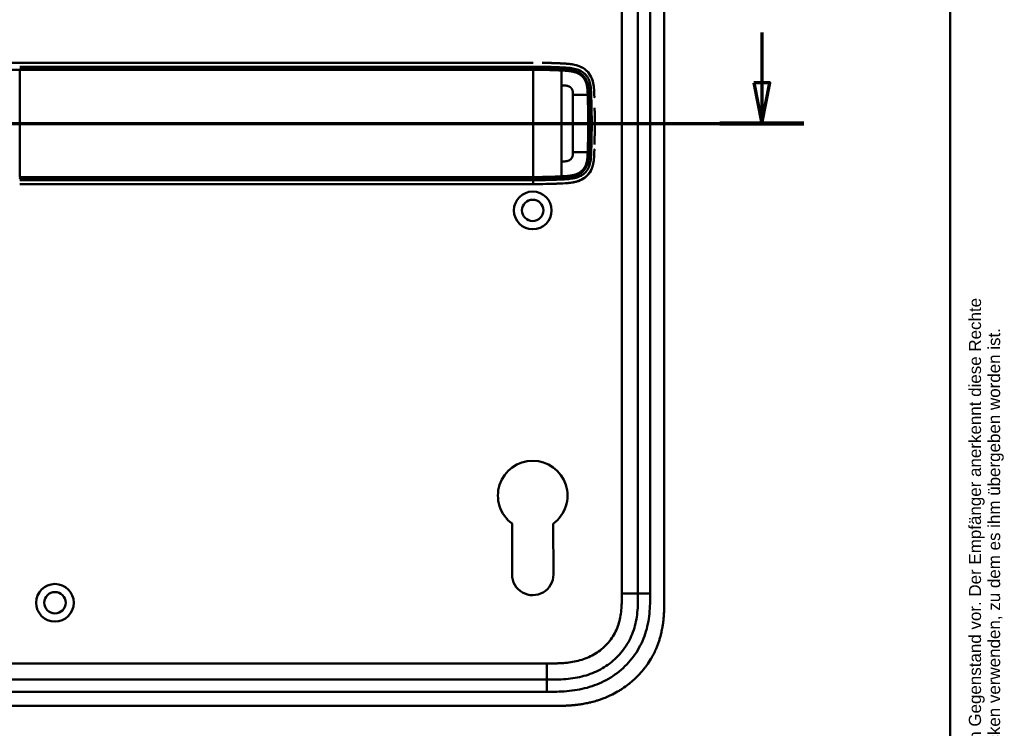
# Model space of a CAD drawing. Header units: millimetres. Extents: x 20 to 833, y 20 to 574.
# Tile 9 of 10: x 590 to 833, y 261 to 437. Entities that reach past the tile are written whole.
import ezdxf
from ezdxf.enums import TextEntityAlignment as Align

# ---------------------------------------------------------------- set-up
doc = ezdxf.new("R2010")
doc.units = ezdxf.units.MM
doc.header["$LTSCALE"] = 2
for name, color, linetype, lineweight in [('Schnittansichtslinien(DIN)', 7, 'Continuous', 70), ('Sichtbare Kanten(DIN)', 7, 'Continuous', 50), ('Sichtbare tangentiale Kanten(DIN)', 7, 'Continuous', 50), ('Skizziergeometrie(DIN)', 7, 'Continuous', 50), ('Symbole(DIN)', 7, 'Continuous', 25)]:
    doc.layers.add(name, color=color, linetype=linetype, lineweight=lineweight)
doc.styles.add('Aktuell-DIN', font='arial.ttf')
doc.styles.add('Textstil10', font='arial.ttf')
doc.styles.add('Textstil41', font='arial.ttf', dxfattribs={"width": 0.8})
doc.styles.add('Textstil83', font='arial.ttf', dxfattribs={"width": 0.8})

# ---------------------------------------------------------------- blocks, each defined once
blk = doc.blocks.new('Ränder Standardrahmen')
at = {"layer": 'Skizziergeometrie(DIN)', "flags": 128}
blk.add_lwpolyline([(10, 10), (10, 287), (410, 287), (410, 10), (10, 10)], dxfattribs=at)
blk = doc.blocks.new('Schriftfelder Heusser')
at = {"layer": 'Symbole(DIN)', "color": 7, "insert": (293.33, 191.7), "char_height": 1.5, "width": 182.3003, "attachment_point": 1, "rotation": 90, "line_spacing_factor": 0.944221, "style": 'Aktuell-DIN'}
blk.add_mtext('\\fArial|b0|i0;\\H1.5000;Die Schlossfabrik Heusser AG ist Eigentümerin dieses Dokumentes und behält sich alle Rechte an diesem und dem dargestellten Gegenstand vor. Der Empfänger anerkennt diese Rechte\\Pund wird das Dokument nicht ohne schriftliche Ermächtigung der Eigentümerin Dritten zugänglich machen oder zu anderen Zwecken verwenden, zu dem es ihm übergeben worden ist.\\P ', dxfattribs=at)
at = {"layer": 'Symbole(DIN)', "color": 179, "true_color": 0x262659, "style": 'Textstil10'}
blk.add_attdef('ERSTELLUNGSDATUM_001', (217.23, 218.29), '', height=2, dxfattribs=at)
at = {"layer": 'Symbole(DIN)', "color": 179, "true_color": 0x262659}
for tag, height, style, p in [('AUTOR', 2.49, 'Aktuell-DIN', (240.03, 219.26)), ('KONTROLLDATUM', 2, 'Textstil10', (217.42, 215.04)), ('KONTROLLIERT_VON', 2, 'Textstil10', (239.98, 215.05))]:
    blk.add_attdef(tag, text='', height=height, dxfattribs=dict(at, style=style)).set_placement(p, align=Align.MIDDLE_LEFT)
at = {"layer": 'Symbole(DIN)', "color": 7, "style": 'Textstil83', "width": 0.8}
blk.add_attdef('Anfänglicher_Ansichtsmaßstab_001', (281.57, 213.34), '', height=2.3, dxfattribs=at)
at = {"layer": 'Symbole(DIN)', "color": 179, "true_color": 0x262659, "style": 'Textstil10'}
blk.add_attdef('PROJEKT', text='', height=2, dxfattribs=at).set_placement((217.77, 209.72), align=Align.BOTTOM_LEFT)
at = {"layer": 'Symbole(DIN)', "color": 7, "style": 'Textstil41', "width": 0.8}
blk.add_attdef('STATUS', text='', height=5, dxfattribs=at).set_placement((284.53, 195.86), align=Align.MIDDLE_CENTER)
blk = doc.blocks.new('2DTransSchnitt0')
at = {"layer": 'Schnittansichtslinien(DIN)', "linetype": 'Continuous'}
for p, q in [((386.76, 216.76), (386.76, 210.5)), ((385.76, 210.5), (386.76, 205.5)), ((387.76, 210.5), (385.76, 210.5)), ((386.76, 210.5), (386.76, 205.5)), ((386.76, 205.5), (387.76, 210.5)), ((253.9, 205.5), (391.94, 205.5))]:
    blk.add_line(p, q, dxfattribs=at)
at = {"layer": 'Schnittansichtslinien(DIN)', "linetype": 'Continuous', "lineweight": 140}
blk.add_line((381.58, 205.5), (391.94, 205.5), dxfattribs=at)
at = {"layer": 'Schnittansichtslinien(DIN)', "linetype": 'Continuous', "flags": 128}
blk.add_lwpolyline([(385.76, 210.5), (386.76, 205.5), (387.76, 210.5), (385.76, 210.5)], dxfattribs=at)
at = {"layer": 'Schnittansichtslinien(DIN)'}
blk.add_solid([(385.76, 210.5), (386.76, 205.5), (387.76, 210.5), (385.76, 210.5)], dxfattribs=at)

msp = doc.modelspace()

# ---------------------------------------------------------------- linework, layer by layer
at = {"layer": 'Sichtbare Kanten(DIN)'}
for p, q in [((742.932, 294.786), (742.932, 484.217)), ((749.432, 293.786), (749.432, 485.217)), ((717.069, 426.005), (590.218, 426.005)), ((726.855, 414.001), (726.856, 414.001)), ((730.906, 414.001), (730.906, 414.001)), ((726.856, 408.001), (726.855, 408.001)), ((730.906, 408.001), (730.906, 408.001)), ((590.218, 396.005), (717.069, 396.005)), ((711.832, 299.487), (711.852, 312.062)), ((721.99, 312.046), (722.032, 299.496)), ((575.471, 273.501), (720.394, 273.501)), ((562.471, 267.001), (721.394, 267.001))]:
    msp.add_line(p, q, dxfattribs=at)
for centre, radius in [((716.932, 389.501), 4.65), ((716.932, 389.501), 2.65), ((598.932, 292.501), 4.65), ((598.932, 292.501), 2.65)]:
    msp.add_circle(centre, radius, dxfattribs=at)
for centre, radius, start, end in [((716.932, 411.001), 14, 104.46083, 104.46616), ((716.932, 411.001), 13.8, 100.78374, 100.78832), ((716.932, 411.002), 13.799, 73.28693, 73.28729), ((716.932, 411.001), 11.701, 31.98569, 31.98649), ((716.932, 411.001), 11.6, 31.18578, 31.18695), ((716.932, 411.001), 11.5, 30.35256, 30.35418), ((716.932, 411.001), 11.5, 329.64582, 329.64689), ((716.932, 411.002), 11.6, 328.81305, 328.81381), ((716.934, 411.001), 11.698, 328.01351, 328.01403), ((716.932, 411.001), 14, 255.42748, 255.43284), ((716.932, 411.001), 13.8, 259.06815, 259.07275), ((716.932, 411.004), 13.803, 286.81616, 286.8165), ((716.932, 319.001), 8.6, 306.01959, 233.79375), ((716.932, 299.479), 5.1, 179.90875, 0.19467)]:
    msp.add_arc(centre, radius, start, end, dxfattribs=at)
for points, degree, knots in [([(563.59, 426.005), (563.976, 426.005), (564.342, 426.005), (565.147, 426.005), (565.566, 426.005), (566.831, 426.005), (567.72, 426.005), (570.593, 426.005), (572.673, 426.005), (577.82, 426.005), (580.929, 426.005), (586.09, 426.005), (588.154, 426.005), (590.218, 426.005)], 3, [0, 0, 0, 0, 0.1534173, 0.1534173, 0.3047718, 0.3047718, 0.5966116, 0.5966116, 1.2249955, 1.2249955, 2.1545342, 2.1545342, 2.7736042, 2.7736042, 2.7736042, 2.7736042]), ([(719.3, 425.994), (719.3, 425.994), (719.3, 425.994), (719.301, 425.994), (719.301, 425.994), (719.301, 425.994), (719.301, 425.994), (719.302, 425.994), (719.302, 425.994), (719.308, 425.994), (719.313, 425.994), (719.325, 425.994), (719.332, 425.994), (719.357, 425.994), (719.375, 425.994), (719.49, 425.992), (719.588, 425.99), (719.717, 425.988), (719.75, 425.988), (719.793, 425.987), (719.804, 425.987), (719.818, 425.987), (719.822, 425.987), (719.826, 425.987), (719.828, 425.987), (719.829, 425.987), (719.829, 425.987), (719.83, 425.987), (719.83, 425.987), (719.83, 425.987), (719.831, 425.987), (719.831, 425.987)], 3, [0, 0, 0, 0, 0.000010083, 0.000010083, 0.000030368, 0.000030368, 0.000084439, 0.000084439, 0.00022861, 0.00022861, 0.001766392, 0.001766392, 0.003816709, 0.003816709, 0.009284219, 0.009284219, 0.038444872, 0.038444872, 0.048164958, 0.048164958, 0.051405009, 0.051405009, 0.052485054, 0.052485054, 0.052845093, 0.052845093, 0.052965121, 0.052965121, 0.053005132, 0.053005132, 0.053043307, 0.053043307, 0.053043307, 0.053043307]), ([(724.198, 425.838), (724.198, 425.838), (724.179, 425.839), (723.989, 425.848), (723.623, 425.864), (723.068, 425.89), (722.314, 425.918), (721.508, 425.947), (720.833, 425.965), (720.342, 425.977), (720.026, 425.983), (719.885, 425.986), (719.831, 425.987)], 5, [0, 0, 0, 0, 0, 0, 0.00002286, 0.00969157, 0.09825636, 0.18682115, 0.27538594, 0.36395073, 0.40823312, 0.43566831, 0.43566831, 0.43566831, 0.43566831, 0.43566831, 0.43566831]), ([(725.898, 425.724), (725.842, 425.73), (725.785, 425.735), (725.728, 425.74), (725.45, 425.766), (725.172, 425.786), (724.892, 425.802)], 3, [1.11173243, 1.11173243, 1.11173243, 1.11173243, 1.12964673, 1.12964673, 1.12964673, 1.21762011, 1.21762011, 1.21762011, 1.21762011]), ([(724.892, 425.802), (724.892, 425.802), (724.892, 425.802), (724.893, 425.802), (724.893, 425.802), (724.893, 425.802), (724.894, 425.802), (724.895, 425.802), (724.896, 425.802), (724.901, 425.802), (724.904, 425.802), (724.918, 425.801), (724.928, 425.8), (724.969, 425.798), (725, 425.796), (725.122, 425.788), (725.214, 425.782), (725.443, 425.765), (725.581, 425.754), (725.769, 425.737), (725.82, 425.732), (725.876, 425.726), (725.881, 425.725), (725.889, 425.725), (725.893, 425.724), (725.897, 425.724), (725.897, 425.724), (725.898, 425.724), (725.898, 425.724), (725.898, 425.724), (725.898, 425.724), (725.898, 425.724), (725.898, 425.724), (725.898, 425.724), (725.898, 425.724), (725.898, 425.724)], 3, [0, 0, 0, 0, 0.00003166, 0.00003166, 0.00007175, 0.00007175, 0.00018596, 0.00018596, 0.00052834, 0.00052834, 0.00155512, 0.00155512, 0.00463506, 0.00463506, 0.01387455, 0.01387455, 0.04159373, 0.04159373, 0.08317483, 0.08317483, 0.09876657, 0.09876657, 0.10022825, 0.10022825, 0.1013247, 0.1013247, 0.10142449, 0.10142449, 0.10147482, 0.10147482, 0.10150042, 0.10150042, 0.10151366, 0.10151366, 0.10152856, 0.10152856, 0.10152856, 0.10152856]), ([(725.028, 425.794), (726.223, 425.719), (727.434, 425.574), (729.171, 424.854), (729.745, 424.502), (730.728, 423.577), (731.107, 423.039), (731.686, 421.796), (731.86, 421.12), (731.989, 420.266), (732.01, 420.108), (732.027, 419.95)], 3, [0.0824985, 0.0824985, 0.0824985, 0.0824985, 0.4375462, 0.4375462, 0.6395491, 0.6395491, 0.838061, 0.838061, 1.045951, 1.045951, 1.0928074, 1.0928074, 1.0928074, 1.0928074]), ([(731.394, 422.42), (731.394, 422.42), (731.394, 422.42), (731.394, 422.42), (731.394, 422.42), (731.394, 422.419), (731.394, 422.419), (731.395, 422.417), (731.396, 422.416), (731.398, 422.412), (731.399, 422.409), (731.405, 422.396), (731.409, 422.386), (731.427, 422.347), (731.44, 422.318), (731.491, 422.201), (731.527, 422.112), (731.574, 421.988), (731.586, 421.955), (731.603, 421.908), (731.607, 421.896), (731.614, 421.878), (731.615, 421.873), (731.618, 421.866), (731.619, 421.863), (731.62, 421.86), (731.621, 421.859), (731.621, 421.857), (731.621, 421.856), (731.622, 421.855), (731.622, 421.855), (731.622, 421.854), (731.622, 421.854), (731.622, 421.854), (731.622, 421.854), (731.622, 421.854), (731.622, 421.854), (731.622, 421.854), (731.622, 421.854), (731.622, 421.854)], 3, [0, 0, 0, 0, 0.000053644, 0.000053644, 0.000093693, 0.000093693, 0.000213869, 0.000213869, 0.000574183, 0.000574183, 0.001654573, 0.001654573, 0.00489501, 0.00489501, 0.014615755, 0.014615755, 0.043784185, 0.043784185, 0.054719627, 0.054719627, 0.058820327, 0.058820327, 0.060417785, 0.060417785, 0.061217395, 0.061217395, 0.061618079, 0.061618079, 0.061819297, 0.061819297, 0.061920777, 0.061920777, 0.061972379, 0.061972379, 0.061999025, 0.061999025, 0.062013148, 0.062013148, 0.062029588, 0.062029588, 0.062029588, 0.062029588]), ([(732.132, 418.267), (732.132, 418.267), (732.132, 418.267), (732.132, 418.267), (732.132, 418.266), (732.132, 418.266), (732.132, 418.266), (732.132, 418.264), (732.132, 418.263), (732.133, 418.258), (732.133, 418.254), (732.133, 418.24), (732.133, 418.229), (732.135, 418.186), (732.136, 418.154), (732.14, 418.024), (732.143, 417.927), (732.149, 417.757), (732.151, 417.684), (732.155, 417.557), (732.157, 417.502), (732.158, 417.443), (732.159, 417.438), (732.159, 417.429), (732.159, 417.425), (732.159, 417.42), (732.159, 417.42), (732.159, 417.419), (732.159, 417.418), (732.159, 417.417), (732.159, 417.417), (732.159, 417.417), (732.159, 417.417), (732.159, 417.417)], 3, [0, 0, 0, 0, 0.0000685, 0.0000685, 0.000108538, 0.000108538, 0.000228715, 0.000228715, 0.000589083, 0.000589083, 0.00166957, 0.00166957, 0.004910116, 0.004910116, 0.014630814, 0.014630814, 0.043792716, 0.043792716, 0.065662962, 0.065662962, 0.08206584, 0.08206584, 0.083603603, 0.083603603, 0.084757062, 0.084757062, 0.084973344, 0.084973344, 0.085135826, 0.085135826, 0.085162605, 0.085162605, 0.085175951, 0.085175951, 0.085175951, 0.085175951]), ([(732.243, 413.31), (732.239, 413.721), (732.233, 414.133), (732.226, 414.545), (732.225, 414.641), (732.223, 414.736), (732.221, 414.832)], 3, [0.93532744, 0.93532744, 0.93532744, 0.93532744, 1.05789587, 1.05789587, 1.05789587, 1.08637381, 1.08637381, 1.08637381, 1.08637381]), ([(732.243, 413.31), (732.243, 413.31), (732.243, 413.309), (732.243, 413.309), (732.243, 413.309), (732.243, 413.308), (732.243, 413.308), (732.243, 413.306), (732.243, 413.305), (732.243, 413.3), (732.243, 413.297), (732.244, 413.282), (732.244, 413.272), (732.244, 413.228), (732.245, 413.196), (732.246, 413.066), (732.247, 412.969), (732.25, 412.58), (732.252, 412.289), (732.254, 411.959), (732.254, 411.921), (732.254, 411.864), (732.254, 411.845), (732.254, 411.817), (732.254, 411.807), (732.254, 411.793), (732.254, 411.788), (732.254, 411.781), (732.254, 411.779), (732.254, 411.775), (732.254, 411.774), (732.254, 411.772), (732.254, 411.772), (732.254, 411.771), (732.254, 411.771), (732.254, 411.77), (732.254, 411.77), (732.254, 411.77), (732.254, 411.77), (732.254, 411.77), (732.254, 411.77), (732.254, 411.769), (732.254, 411.769), (732.254, 411.769)], 3, [0, 0, 0, 0, 0.00007709, 0.00007709, 0.00011709, 0.00011709, 0.0002371, 0.0002371, 0.00059712, 0.00059712, 0.00167714, 0.00167714, 0.00491717, 0.00491717, 0.0146372, 0.0146372, 0.04379722, 0.04379722, 0.13127739, 0.13127739, 0.14267196, 0.14267196, 0.14836928, 0.14836928, 0.15121799, 0.15121799, 0.1526424, 0.1526424, 0.15335466, 0.15335466, 0.15371085, 0.15371085, 0.153889, 0.153889, 0.15397814, 0.15397814, 0.15402277, 0.15402277, 0.15404514, 0.15404514, 0.15405638, 0.15405638, 0.15406789, 0.15406789, 0.15406789, 0.15406789]), ([(732.254, 410.244), (732.255, 410.498), (732.256, 410.751), (732.256, 411.005), (732.256, 411.26), (732.255, 411.514), (732.254, 411.769)], 3, [0.62936601, 0.62936601, 0.62936601, 0.62936601, 0.70537642, 0.70537642, 0.70537642, 0.78178644, 0.78178644, 0.78178644, 0.78178644]), ([(732.221, 407.178), (732.223, 407.273), (732.225, 407.369), (732.226, 407.464), (732.233, 407.877), (732.239, 408.289), (732.243, 408.7)], 3, [0.32448872, 0.32448872, 0.32448872, 0.32448872, 0.35285696, 0.35285696, 0.35285696, 0.47549945, 0.47549945, 0.47549945, 0.47549945]), ([(732.254, 410.244), (732.254, 410.244), (732.254, 410.243), (732.254, 410.243), (732.254, 410.243), (732.254, 410.242), (732.254, 410.242), (732.254, 410.24), (732.254, 410.239), (732.254, 410.234), (732.254, 410.231), (732.254, 410.216), (732.254, 410.206), (732.254, 410.162), (732.254, 410.13), (732.253, 410), (732.253, 409.903), (732.251, 409.514), (732.249, 409.223), (732.245, 408.877), (732.245, 408.822), (732.244, 408.747), (732.244, 408.726), (732.243, 408.705), (732.243, 408.704), (732.243, 408.702), (732.243, 408.702), (732.243, 408.701), (732.243, 408.701), (732.243, 408.701), (732.243, 408.7), (732.243, 408.7), (732.243, 408.7), (732.243, 408.7), (732.243, 408.7), (732.243, 408.7)], 3, [0, 0, 0, 0, 0.00006794, 0.00006794, 0.00010794, 0.00010794, 0.00022795, 0.00022795, 0.00058796, 0.00058796, 0.00166798, 0.00166798, 0.00490801, 0.00490801, 0.01462802, 0.01462802, 0.04378804, 0.04378804, 0.13126821, 0.13126821, 0.14767072, 0.14767072, 0.15382172, 0.15382172, 0.15411335, 0.15411335, 0.15425925, 0.15425925, 0.15433227, 0.15433227, 0.15436886, 0.15436886, 0.15438723, 0.15438723, 0.15440595, 0.15440595, 0.15440595, 0.15440595]), ([(732.221, 407.178), (732.221, 407.178), (732.221, 407.178), (732.221, 407.178), (732.221, 407.177), (732.221, 407.177), (732.221, 407.177), (732.221, 407.175), (732.221, 407.174), (732.221, 407.169), (732.221, 407.165), (732.221, 407.151), (732.221, 407.14), (732.22, 407.097), (732.219, 407.065), (732.217, 406.935), (732.215, 406.838), (732.207, 406.449), (732.201, 406.158), (732.193, 405.844), (732.193, 405.822), (732.192, 405.796), (732.192, 405.792), (732.192, 405.784), (732.192, 405.781), (732.192, 405.778), (732.192, 405.777), (732.192, 405.776), (732.192, 405.776), (732.192, 405.775), (732.192, 405.775), (732.192, 405.775)], 3, [0, 0, 0, 0, 0.00003042, 0.00003042, 0.00007044, 0.00007044, 0.00019048, 0.00019048, 0.00055053, 0.00055053, 0.00163058, 0.00163058, 0.00487062, 0.00487062, 0.01459066, 0.01459066, 0.0437507, 0.0437507, 0.13123111, 0.13123111, 0.13788283, 0.13788283, 0.13913003, 0.13913003, 0.14006547, 0.14006547, 0.14024087, 0.14024087, 0.14037254, 0.14037254, 0.14038465, 0.14038465, 0.14038465, 0.14038465]), ([(732.159, 404.591), (732.159, 404.591), (732.159, 404.591), (732.159, 404.591), (732.159, 404.591), (732.159, 404.591), (732.159, 404.59), (732.159, 404.574), (732.158, 404.556), (732.157, 404.516), (732.156, 404.493), (732.152, 404.349), (732.148, 404.227), (732.142, 404.024), (732.139, 403.943), (732.135, 403.835), (732.134, 403.808), (732.133, 403.772), (732.133, 403.763), (732.133, 403.751), (732.132, 403.748), (732.132, 403.744), (732.132, 403.743), (732.132, 403.742), (732.132, 403.741), (732.132, 403.741), (732.132, 403.74), (732.132, 403.74)], 3, [0, 0, 0, 0, 0.000012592, 0.000012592, 0.000034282, 0.000034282, 0.000102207, 0.000102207, 0.005244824, 0.005244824, 0.012100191, 0.012100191, 0.048663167, 0.048663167, 0.073039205, 0.073039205, 0.081164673, 0.081164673, 0.083873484, 0.083873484, 0.084776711, 0.084776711, 0.085077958, 0.085077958, 0.085178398, 0.085178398, 0.085279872, 0.085279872, 0.085279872, 0.085279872]), ([(725.015, 396.214), (726.098, 396.282), (727.185, 396.405), (728.86, 396.996), (729.469, 397.32), (730.523, 398.196), (730.939, 398.714), (731.629, 400.01), (731.827, 400.746), (732.031, 401.975), (732.076, 402.517), (732.104, 403.062)], 3, [-1.1255121, -1.1255121, -1.1255121, -1.1255121, -0.8348812, -0.8348812, -0.6468758, -0.6468758, -0.4644401, -0.4644401, -0.2506566, -0.2506566, -0.0864851, -0.0864851, -0.0864851, -0.0864851]), ([(731.619, 400.146), (731.619, 400.146), (731.619, 400.146), (731.619, 400.145), (731.619, 400.145), (731.619, 400.145), (731.618, 400.145), (731.618, 400.144), (731.618, 400.143), (731.617, 400.141), (731.616, 400.138), (731.613, 400.13), (731.611, 400.124), (731.603, 400.1), (731.596, 400.081), (731.569, 400.008), (731.548, 399.953), (731.506, 399.845), (731.484, 399.792), (731.45, 399.713), (731.438, 399.687), (731.42, 399.647), (731.414, 399.634), (731.405, 399.614), (731.402, 399.608), (731.398, 399.598), (731.396, 399.594), (731.394, 399.59), (731.393, 399.588), (731.392, 399.585), (731.392, 399.585), (731.391, 399.583), (731.391, 399.583), (731.391, 399.582), (731.391, 399.582), (731.39, 399.582), (731.39, 399.582), (731.39, 399.581), (731.39, 399.581), (731.39, 399.581), (731.39, 399.581), (731.39, 399.581)], 3, [0, 0, 0, 0, 0.000029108, 0.000029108, 0.000069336, 0.000069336, 0.000142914, 0.000142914, 0.000363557, 0.000363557, 0.001025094, 0.001025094, 0.003009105, 0.003009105, 0.008960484, 0.008960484, 0.026815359, 0.026815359, 0.044302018, 0.044302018, 0.053052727, 0.053052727, 0.057429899, 0.057429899, 0.059619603, 0.059619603, 0.06071547, 0.06071547, 0.061264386, 0.061264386, 0.061539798, 0.061539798, 0.061678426, 0.061678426, 0.06174862, 0.06174862, 0.061784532, 0.061784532, 0.061803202, 0.061803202, 0.061823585, 0.061823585, 0.061823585, 0.061823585]), ([(725.857, 396.281), (725.857, 396.281), (725.857, 396.281), (725.855, 396.281), (725.854, 396.281), (725.85, 396.281), (725.848, 396.28), (725.832, 396.279), (725.818, 396.277), (725.514, 396.248), (725.221, 396.227), (723.36, 396.115), (721.787, 396.062), (719.166, 396.008), (718.117, 396.005), (717.069, 396.005)], 3, [0, 0, 0, 0, 0.00009264, 0.00009264, 0.00046302, 0.00046302, 0.00120364, 0.00120364, 0.00534923, 0.00534923, 0.09385067, 0.09385067, 0.56580638, 0.56580638, 0.8802723, 0.8802723, 0.8802723, 0.8802723]), ([(720.772, 396.043), (720.901, 396.046), (721.208, 396.054), (721.696, 396.069), (722.37, 396.093), (723.071, 396.12), (723.623, 396.145), (723.989, 396.161), (724.179, 396.17), (724.198, 396.171)], 5, [0.37850292, 0.37850292, 0.37850292, 0.37850292, 0.37850292, 0.37850292, 0.44282401, 0.53138881, 0.61995362, 0.70851842, 0.71828181, 0.71828181, 0.71828181, 0.71828181, 0.71828181, 0.71828181]), ([(720.394, 273.501), (721.199, 273.501), (722.796, 273.503), (725.133, 273.61), (727.398, 273.886), (730.315, 274.524), (733.75, 275.886), (737.334, 278.429), (740.164, 281.771), (741.723, 285.05), (742.471, 287.878), (742.8, 290.096), (742.931, 292.402), (742.932, 293.986), (742.932, 294.786)], 3, [18.3883596, 18.3883596, 18.3883596, 18.3883596, 18.6318617, 18.875363, 19.1188643, 19.3623656, 19.8493681, 20.3363707, 20.8233732, 21.3103757, 21.553877, 21.7973783, 22.0408796, 22.2843823, 22.2843823, 22.2843823, 22.2843823]), ([(721.394, 267.001), (721.991, 267.001), (723.042, 267.002), (724.253, 267.027), (725.166, 267.062), (725.776, 267.095), (726.539, 267.149), (727.149, 267.204), (727.913, 267.287), (728.523, 267.367), (729.438, 267.508), (730.349, 267.678), (731.556, 267.956), (732.452, 268.204), (733.34, 268.485), (733.927, 268.688), (734.798, 269.019), (735.657, 269.382), (736.918, 269.987), (738.008, 270.591), (739.322, 271.424), (740.334, 272.152), (741.541, 273.135), (742.459, 273.98), (743.539, 275.103), (744.347, 276.054), (745.282, 277.303), (745.966, 278.349), (746.659, 279.572), (747.078, 280.41), (747.46, 281.265), (747.697, 281.843), (747.97, 282.573), (748.17, 283.165), (748.396, 283.91), (748.559, 284.511), (748.777, 285.418), (748.96, 286.332), (749.147, 287.557), (749.249, 288.477), (749.325, 289.395), (749.362, 290.007), (749.396, 290.77), (749.414, 291.378), (749.427, 292.135), (749.432, 292.888), (749.432, 293.487), (749.432, 293.786)], 3, [0.00000945, 0.00000945, 0.00000945, 0.00000945, 0.04167564, 0.07292528, 0.08334182, 0.10417491, 0.11459146, 0.13542455, 0.1458411, 0.16667419, 0.17709074, 0.20834038, 0.22917347, 0.26042311, 0.27083965, 0.29167275, 0.30208929, 0.33333893, 0.35417202, 0.39583821, 0.4166713, 0.45833749, 0.47917058, 0.52083676, 0.54166985, 0.58333604, 0.60416913, 0.64583532, 0.66666841, 0.69791805, 0.70833459, 0.72916769, 0.73958423, 0.76041733, 0.77083387, 0.79166696, 0.80208351, 0.83333315, 0.85416624, 0.88541588, 0.89583243, 0.91666552, 0.92708206, 0.94791516, 0.9583317, 0.9791648, 0.99999789, 0.99999789, 0.99999789, 0.99999789])]:
    msp.add_open_spline(points, degree=degree, knots=knots, dxfattribs=at)
for points in [[(731.622, 421.854), (731.555, 422.046), (731.479, 422.235), (731.393, 422.42)], [(732.138, 418.107), (732.138, 418.099), (732.138, 418.092), (732.138, 418.084)], [(732.138, 403.902), (732.138, 403.91), (732.138, 403.917), (732.138, 403.925)], [(731.39, 399.581), (731.475, 399.765), (731.551, 399.954), (731.619, 400.146)]]:
    msp.add_open_spline(points, degree=3, dxfattribs=at)
at = {"layer": 'Sichtbare tangentiale Kanten(DIN)'}
for p, q in [((738.932, 294.786), (738.932, 484.217)), ((745.932, 484.217), (745.932, 294.786)), ((590.218, 397.748), (590.218, 424.261)), ((717.069, 424.557), (717.069, 425.015)), ((724.086, 424.392), (724.121, 424.851)), ((730.81, 418.084), (731.377, 418.084)), ((730.81, 403.925), (731.377, 403.925)), ((717.069, 396.994), (717.069, 397.452)), ((724.086, 397.617), (724.121, 397.158)), ((738.932, 294.786), (742.932, 294.786)), ((742.932, 294.786), (745.932, 294.786)), ((575.47, 277.501), (720.394, 277.501)), ((720.394, 277.501), (720.394, 273.501)), ((720.394, 273.501), (720.394, 270.501)), ((720.394, 270.501), (575.471, 270.501))]:
    msp.add_line(p, q, dxfattribs=at)
for centre, major_axis, start_param, end_param in [((724.074, 400.636), (0, 24.021), 5.6792479, 6.0669001), ((724.074, 421.429), (0, -24.076), 0.258128, 0.6390408)]:
    msp.add_ellipse(centre, major_axis=major_axis, ratio=0.00001, start_param=start_param, end_param=end_param, dxfattribs=at)
for points, degree in [([(724.892, 425.802), (724.663, 425.816), (724.432, 425.827), (724.198, 425.838)], 3), ([(717.069, 397.749), (717.071, 399.897), (717.072, 406.776), (717.072, 415.232), (717.071, 422.111), (717.069, 424.26)], 5), ([(726.856, 418.084), (726.854, 418.749), (726.864, 419.325), (726.614, 419.836), (726.19, 420.207), (725.555, 420.41), (724.872, 420.403), (724.074, 420.404)], 7), ([(724.074, 401.605), (724.074, 404.68), (724.074, 408.782), (724.074, 413.227), (724.074, 417.33), (724.074, 420.404)], 5), ([(730.515, 418.084), (729.764, 418.084), (729.03, 418.084), (728.306, 418.084), (727.584, 418.084), (726.856, 418.084)], 5), ([(726.856, 418.084), (726.856, 415.255), (726.856, 412.421), (726.855, 409.588), (726.856, 406.755), (726.856, 403.925)], 5), ([(726.856, 403.925), (726.854, 403.26), (726.865, 402.684), (726.612, 402.172), (726.191, 401.803), (725.554, 401.599), (724.873, 401.607), (724.074, 401.605)], 7), ([(730.515, 403.925), (729.764, 403.925), (729.03, 403.925), (728.306, 403.925), (727.584, 403.925), (726.856, 403.925)], 5), ([(717.069, 396.005), (717.069, 396.005), (717.069, 396.005), (717.069, 396.225), (717.069, 396.591), (717.069, 396.994)], 5)]:
    msp.add_open_spline(points, degree=degree, dxfattribs=at)
for points, degree, knots in [([(731.393, 422.42), (731.316, 422.587), (731.231, 422.75), (731.138, 422.908), (730.855, 423.386), (730.498, 423.815), (730.089, 424.17), (729.681, 424.525), (729.223, 424.808), (728.743, 425.026), (728.262, 425.245), (727.759, 425.401), (727.252, 425.513), (726.802, 425.612), (726.35, 425.677), (725.898, 425.724)], 3, [0.43542627, 0.43542627, 0.43542627, 0.43542627, 0.48834098, 0.48834098, 0.48834098, 0.64866741, 0.64866741, 0.64866741, 0.80899385, 0.80899385, 0.80899385, 0.96932029, 0.96932029, 0.96932029, 1.11173243, 1.11173243, 1.11173243, 1.11173243]), ([(561.706, 424.255), (562.534, 424.255), (563.462, 424.255), (564.489, 424.255), (565.003, 424.255), (565.539, 424.255), (566.093, 424.255), (566.646, 424.255), (567.217, 424.255), (567.799, 424.255), (568.382, 424.255), (568.976, 424.256), (569.578, 424.256), (570.18, 424.256), (570.789, 424.256), (571.403, 424.257), (572.017, 424.257), (572.635, 424.257), (573.255, 424.257), (573.876, 424.258), (574.499, 424.258), (575.124, 424.258), (575.748, 424.258), (576.375, 424.259), (577.002, 424.259), (577.629, 424.259), (578.257, 424.259), (578.886, 424.26), (579.514, 424.26), (580.144, 424.26), (580.773, 424.26), (581.403, 424.26), (582.033, 424.26), (582.663, 424.26), (583.292, 424.26), (583.922, 424.26), (584.552, 424.261), (585.182, 424.261), (585.812, 424.261), (586.442, 424.261), (587.072, 424.261), (587.702, 424.261), (588.332, 424.261), (588.961, 424.261), (589.589, 424.261), (590.218, 424.261)], 3, [-0.0090822, -0.0090822, -0.0090822, -0.0090822, 0.368934, 0.368934, 0.368934, 0.5579421, 0.5579421, 0.5579421, 0.7469502, 0.7469502, 0.7469502, 0.9359583, 0.9359583, 0.9359583, 1.1249664, 1.1249664, 1.1249664, 1.3139745, 1.3139745, 1.3139745, 1.5029826, 1.5029826, 1.5029826, 1.6919907, 1.6919907, 1.6919907, 1.8809988, 1.8809988, 1.8809988, 2.0700069, 2.0700069, 2.0700069, 2.259015, 2.259015, 2.259015, 2.4480231, 2.4480231, 2.4480231, 2.6370312, 2.6370312, 2.6370312, 2.8260393, 2.8260393, 2.8260393, 3.0147053, 3.0147053, 3.0147053, 3.0147053]), ([(590.218, 425.015), (600.173, 425.015), (610.158, 425.015), (620.104, 425.015), (640.534, 425.015), (661.008, 425.015), (681.445, 425.015), (688.03, 425.015), (694.62, 425.015), (701.217, 425.015), (706.522, 425.015), (711.838, 425.015), (717.069, 425.015)], 3, [23.2299829, 23.2299829, 23.2299829, 23.2299829, 26.2168354, 26.2168354, 26.2168354, 32.3515912, 32.3515912, 32.3515912, 34.3279835, 34.3279835, 34.3279835, 35.9173864, 35.9173864, 35.9173864, 35.9173864]), ([(717.077, 424.557), (717.069, 424.557), (713.924, 424.558), (707.589, 424.557), (698.034, 424.558), (685.357, 424.557), (669.506, 424.558), (653.639, 424.557), (637.786, 424.557), (623.52, 424.557), (610.829, 424.557), (601.315, 424.557), (594.974, 424.557), (591.804, 424.557), (590.218, 424.557)], 5, [20.6437384, 20.6437384, 20.6437384, 20.6437384, 20.6437384, 20.6437384, 20.6474288, 22.2330696, 23.8187104, 25.4043512, 26.989992, 28.5756328, 30.1612736, 31.7469144, 32.5397348, 33.3329244, 33.3329244, 33.3329244, 33.3329244, 33.3329244, 33.3329244]), ([(590.218, 424.261), (592.861, 424.261), (595.504, 424.261), (600.789, 424.261), (603.431, 424.261), (611.359, 424.261), (616.646, 424.261), (627.217, 424.261), (632.502, 424.261), (643.071, 424.261), (648.356, 424.261), (658.929, 424.261), (664.216, 424.261), (674.788, 424.261), (680.071, 424.261), (690.637, 424.261), (695.923, 424.261), (706.516, 424.261), (711.83, 424.262), (717.069, 424.26)], 3, [3.0147053, 3.0147053, 3.0147053, 3.0147053, 3.8078678, 3.8078678, 4.6006882, 4.6006882, 6.186329, 6.186329, 7.7719698, 7.7719698, 9.3576106, 9.3576106, 10.9432514, 10.9432514, 12.5288922, 12.5288922, 14.114533, 14.114533, 15.703149, 15.703149, 15.703149, 15.703149]), ([(717.069, 424.26), (717.237, 424.26), (717.578, 424.26), (718.092, 424.26), (718.778, 424.26), (719.633, 424.245), (720.503, 424.232), (721.381, 424.205), (722.276, 424.175), (722.998, 424.145), (723.538, 424.121), (723.895, 424.104), (724.074, 424.096)], 5, [15.70314896, 15.70314896, 15.70314896, 15.70314896, 15.70314896, 15.70314896, 15.78784381, 15.87551383, 15.96318385, 16.05085387, 16.13852389, 16.22619391, 16.31386394, 16.40213792, 16.40213792, 16.40213792, 16.40213792, 16.40213792, 16.40213792]), ([(717.077, 425.015), (717.357, 425.015), (717.636, 425.015), (717.915, 425.014), (718.06, 425.014), (718.205, 425.014), (718.35, 425.013), (718.494, 425.012), (718.639, 425.011), (718.783, 425.01), (718.928, 425.008), (719.073, 425.007), (719.218, 425.005), (719.363, 425.004), (719.507, 425.002), (719.652, 424.999), (719.797, 424.997), (719.941, 424.995), (720.086, 424.992), (720.231, 424.989), (720.377, 424.986), (720.522, 424.982), (720.814, 424.975), (721.108, 424.968), (721.405, 424.958), (721.703, 424.949), (722.004, 424.939), (722.308, 424.928), (722.612, 424.917), (722.92, 424.904), (723.224, 424.891), (723.528, 424.878), (723.828, 424.865), (724.121, 424.851)], 3, [35.91738638, 35.91738638, 35.91738638, 35.91738638, 36.00219131, 36.00219131, 36.00219131, 36.0464737, 36.0464737, 36.0464737, 36.0907561, 36.0907561, 36.0907561, 36.13503849, 36.13503849, 36.13503849, 36.17932089, 36.17932089, 36.17932089, 36.22360328, 36.22360328, 36.22360328, 36.26788568, 36.26788568, 36.26788568, 36.35645047, 36.35645047, 36.35645047, 36.44501526, 36.44501526, 36.44501526, 36.53358005, 36.53358005, 36.53358005, 36.62221221, 36.62221221, 36.62221221, 36.62221221]), ([(724.086, 424.392), (724.085, 424.392), (723.907, 424.401), (723.55, 424.417), (723.011, 424.441), (722.286, 424.472), (721.392, 424.501), (720.51, 424.528), (719.639, 424.542), (718.781, 424.556), (718.098, 424.557), (717.587, 424.557), (717.249, 424.557), (717.084, 424.557)], 5, [19.94598273, 19.94598273, 19.94598273, 19.94598273, 19.94598273, 19.94598273, 19.94606864, 20.03373866, 20.12140868, 20.2090787, 20.29674872, 20.38441874, 20.47208877, 20.55975879, 20.64297049, 20.64297049, 20.64297049, 20.64297049, 20.64297049, 20.64297049]), ([(724.074, 424.096), (724.341, 424.083), (724.873, 424.055), (725.658, 424.005), (726.685, 423.884), (727.943, 423.536), (729.035, 422.886), (729.847, 421.906), (730.3, 420.689), (730.445, 419.663), (730.487, 418.875), (730.507, 418.348), (730.515, 418.084)], 5, [0, 0, 0, 0, 0, 0, 0.1323154, 0.2652369, 0.3981584, 0.5310799, 0.6640014, 0.7969228, 0.9298443, 1.0627357, 1.0627357, 1.0627357, 1.0627357, 1.0627357, 1.0627357]), ([(730.81, 418.084), (730.81, 418.087), (730.801, 418.354), (730.782, 418.887), (730.739, 419.694), (730.59, 420.762), (730.111, 422.061), (729.234, 423.124), (728.06, 423.816), (726.743, 424.178), (725.688, 424.3), (724.892, 424.351), (724.355, 424.379), (724.086, 424.392)], 5, [18.8815067, 18.8815067, 18.8815067, 18.8815067, 18.8815067, 18.8815067, 18.8826968, 19.0156183, 19.1485397, 19.2814612, 19.4143827, 19.5473042, 19.6802257, 19.8131472, 19.9459825, 19.9459825, 19.9459825, 19.9459825, 19.9459825, 19.9459825]), ([(724.121, 424.851), (724.153, 424.85), (724.185, 424.848), (724.216, 424.847), (724.744, 424.822), (725.252, 424.794), (725.75, 424.747), (726.249, 424.699), (726.738, 424.631), (727.21, 424.525), (727.682, 424.418), (728.137, 424.273), (728.557, 424.077), (728.977, 423.882), (729.362, 423.636), (729.696, 423.338), (730.031, 423.039), (730.315, 422.688), (730.541, 422.296), (730.768, 421.904), (730.936, 421.473), (731.056, 421.019), (731.176, 420.566), (731.248, 420.091), (731.294, 419.6), (731.34, 419.111), (731.36, 418.603), (731.377, 418.084)], 3, [36.6222122, 36.6222122, 36.6222122, 36.6222122, 36.6318135, 36.6318135, 36.6318135, 36.79214, 36.79214, 36.79214, 36.9524664, 36.9524664, 36.9524664, 37.1127929, 37.1127929, 37.1127929, 37.2731193, 37.2731193, 37.2731193, 37.4334457, 37.4334457, 37.4334457, 37.5937722, 37.5937722, 37.5937722, 37.7540986, 37.7540986, 37.7540986, 37.9140671, 37.9140671, 37.9140671, 37.9140671]), ([(732.132, 418.267), (732.115, 418.76), (732.094, 419.257), (732.046, 419.757), (731.995, 420.295), (731.914, 420.837), (731.77, 421.371), (731.727, 421.533), (731.678, 421.694), (731.622, 421.854)], 3, [0.01848073, 0.01848073, 0.01848073, 0.01848073, 0.1676881, 0.1676881, 0.1676881, 0.32801454, 0.32801454, 0.32801454, 0.37673844, 0.37673844, 0.37673844, 0.37673844]), ([(730.515, 418.084), (730.515, 418.084), (730.516, 418.082), (730.527, 417.728), (730.547, 417.02), (730.581, 415.954), (730.605, 414.541), (730.631, 412.771), (730.635, 411.005), (730.631, 409.238), (730.605, 407.466), (730.581, 406.053), (730.547, 404.986), (730.527, 404.279), (730.515, 403.925)], 5, [17.4648757, 17.4648757, 17.4648757, 17.4648757, 17.4648757, 17.4648757, 17.4649058, 17.4661327, 17.6430367, 17.8199407, 17.9968447, 18.1737487, 18.3506528, 18.5275568, 18.7044608, 18.8826218, 18.8826218, 18.8826218, 18.8826218, 18.8826218, 18.8826218]), ([(730.81, 403.925), (730.81, 403.925), (730.822, 404.278), (730.842, 404.982), (730.875, 406.051), (730.9, 407.462), (730.925, 409.235), (730.93, 411.005), (730.925, 412.774), (730.9, 414.548), (730.875, 415.959), (730.842, 417.027), (730.822, 417.732), (730.81, 418.084)], 5, [0.0000012, 0.0000012, 0.0000012, 0.0000012, 0.0000012, 0.0000012, 0.0000376, 0.1769417, 0.3538457, 0.5307497, 0.7076537, 0.8845577, 1.0614618, 1.2383658, 1.415305, 1.415305, 1.415305, 1.415305, 1.415305, 1.415305]), ([(731.377, 418.084), (731.378, 418.059), (731.379, 418.032), (731.38, 418.006), (731.389, 417.719), (731.398, 417.43), (731.407, 417.14), (731.416, 416.85), (731.423, 416.558), (731.431, 416.266), (731.517, 412.758), (731.517, 409.251), (731.431, 405.743), (731.423, 405.451), (731.416, 405.16), (731.407, 404.869), (731.398, 404.579), (731.389, 404.29), (731.38, 404.003), (731.379, 403.977), (731.378, 403.951), (731.377, 403.925)], 3, [0, 0, 0, 0, 0.0080362, 0.0080362, 0.0080362, 0.096166, 0.096166, 0.096166, 0.1842959, 0.1842959, 0.1842959, 1.2418542, 1.2418542, 1.2418542, 1.3299841, 1.3299841, 1.3299841, 1.418114, 1.418114, 1.418114, 1.4261482, 1.4261482, 1.4261482, 1.4261482]), ([(730.515, 403.925), (730.507, 403.661), (730.487, 403.134), (730.445, 402.347), (730.301, 401.322), (729.847, 400.105), (729.037, 399.125), (727.946, 398.474), (726.688, 398.125), (725.661, 398.005), (724.875, 397.954), (724.342, 397.927), (724.074, 397.914)], 5, [18.8826218, 18.8826218, 18.8826218, 18.8826218, 18.8826218, 18.8826218, 19.0154411, 19.1482958, 19.2811505, 19.4140052, 19.5468599, 19.6797147, 19.8125694, 19.9453572, 19.9453572, 19.9453572, 19.9453572, 19.9453572, 19.9453572]), ([(724.086, 397.617), (724.086, 397.617), (724.357, 397.63), (724.894, 397.658), (725.692, 397.709), (726.746, 397.832), (728.064, 398.194), (729.236, 398.887), (730.112, 399.95), (730.591, 401.251), (730.74, 402.318), (730.782, 403.125), (730.801, 403.658), (730.81, 403.925)], 5, [0, 0, 0, 0, 0, 0, 0.0004489, 0.1333037, 0.2661584, 0.3990131, 0.5318678, 0.6647225, 0.7975772, 0.9304319, 1.0644705, 1.0644705, 1.0644705, 1.0644705, 1.0644705, 1.0644705]), ([(731.377, 403.925), (731.36, 403.406), (731.34, 402.898), (731.294, 402.409), (731.248, 401.918), (731.176, 401.444), (731.056, 400.99), (730.936, 400.537), (730.768, 400.105), (730.541, 399.713), (730.315, 399.321), (730.031, 398.97), (729.696, 398.672), (729.362, 398.373), (728.977, 398.127), (728.557, 397.932), (728.137, 397.736), (727.682, 397.591), (727.21, 397.484), (726.738, 397.378), (726.249, 397.31), (725.751, 397.263), (725.253, 397.215), (724.743, 397.188), (724.216, 397.163), (724.185, 397.161), (724.154, 397.16), (724.123, 397.158)], 3, [0, 0, 0, 0, 0.159971, 0.159971, 0.159971, 0.3202974, 0.3202974, 0.3202974, 0.4806238, 0.4806238, 0.4806238, 0.6409502, 0.6409502, 0.6409502, 0.8012765, 0.8012765, 0.8012765, 0.9616029, 0.9616029, 0.9616029, 1.1219293, 1.1219293, 1.1219293, 1.2822557, 1.2822557, 1.2822557, 1.2916213, 1.2916213, 1.2916213, 1.2916213]), ([(731.619, 400.146), (731.676, 400.308), (731.726, 400.473), (731.77, 400.639), (731.914, 401.172), (731.995, 401.714), (732.046, 402.252), (732.094, 402.752), (732.115, 403.248), (732.132, 403.74)], 3, [1.63041697, 1.63041697, 1.63041697, 1.63041697, 1.680145, 1.680145, 1.680145, 1.84047137, 1.84047137, 1.84047137, 1.98948416, 1.98948416, 1.98948416, 1.98948416]), ([(725.857, 396.281), (726.322, 396.328), (726.788, 396.394), (727.252, 396.496), (727.759, 396.608), (728.262, 396.764), (728.743, 396.983), (729.223, 397.202), (729.681, 397.484), (730.089, 397.839), (730.498, 398.194), (730.855, 398.623), (731.138, 399.101), (731.23, 399.257), (731.313, 399.417), (731.39, 399.581)], 3, [0.89201073, 0.89201073, 0.89201073, 0.89201073, 1.03883948, 1.03883948, 1.03883948, 1.19916586, 1.19916586, 1.19916586, 1.35949224, 1.35949224, 1.35949224, 1.51981862, 1.51981862, 1.51981862, 1.57193431, 1.57193431, 1.57193431, 1.57193431]), ([(590.219, 397.452), (590.219, 397.452), (591.805, 397.452), (594.976, 397.452), (601.316, 397.452), (610.83, 397.452), (623.519, 397.452), (637.786, 397.452), (653.639, 397.452), (669.506, 397.452), (685.362, 397.452), (698.038, 397.451), (707.592, 397.452), (713.925, 397.451), (717.069, 397.452)], 5, [0, 0, 0, 0, 0, 0, 0.0001149, 0.7929364, 1.585758, 3.1714011, 4.7570442, 6.3426873, 7.9283304, 9.5139735, 11.0996166, 12.6881676, 12.6881676, 12.6881676, 12.6881676, 12.6881676, 12.6881676]), ([(717.078, 397.749), (717.07, 397.749), (713.925, 397.748), (707.589, 397.749), (698.035, 397.748), (685.356, 397.749), (669.506, 397.748), (653.639, 397.749), (637.786, 397.748), (623.519, 397.749), (610.829, 397.748), (601.316, 397.749), (594.975, 397.748), (591.804, 397.748), (590.218, 397.748)], 5, [20.6435054, 20.6435054, 20.6435054, 20.6435054, 20.6435054, 20.6435054, 20.6473042, 22.2329473, 23.8185904, 25.4042335, 26.9898766, 28.5755197, 30.1611628, 31.7468058, 32.5396274, 33.3326459, 33.3326459, 33.3326459, 33.3326459, 33.3326459, 33.3326459]), ([(717.069, 396.995), (711.775, 396.995), (706.499, 396.995), (701.215, 396.995), (681.866, 396.995), (662.518, 396.995), (643.152, 396.995), (630.147, 396.995), (617.182, 396.995), (604.172, 396.995), (599.523, 396.995), (594.862, 396.995), (590.218, 396.995)], 3, [0, 0, 0, 0, 1.5856418, 1.5856418, 1.5856418, 7.3915416, 7.3915416, 7.3915416, 11.2904322, 11.2904322, 11.2904322, 12.683632, 12.683632, 12.683632, 12.683632]), ([(717.069, 397.452), (717.237, 397.452), (717.578, 397.452), (718.093, 397.453), (718.78, 397.453), (719.641, 397.468), (720.512, 397.481), (721.395, 397.508), (722.29, 397.537), (723.013, 397.568), (723.552, 397.592), (723.908, 397.608), (724.086, 397.617)], 5, [0, 0, 0, 0, 0, 0, 0.08482586, 0.17256087, 0.26029588, 0.3480309, 0.43576591, 0.52350093, 0.61123594, 0.69852104, 0.69852104, 0.69852104, 0.69852104, 0.69852104, 0.69852104]), ([(724.122, 397.158), (724.122, 397.158), (723.946, 397.15), (723.59, 397.134), (723.047, 397.109), (722.309, 397.081), (721.399, 397.049), (720.511, 397.025), (719.638, 397.008), (718.763, 396.998), (718.075, 396.995), (717.588, 396.995), (717.252, 396.994), (717.069, 396.994)], 5, [0.00008405, 0.00008405, 0.00008405, 0.00008405, 0.00008405, 0.00008405, 0.00030268, 0.08886749, 0.17743229, 0.26599709, 0.35456189, 0.4431267, 0.5316915, 0.6202563, 0.7088211, 0.7088211, 0.7088211, 0.7088211, 0.7088211, 0.7088211]), ([(724.074, 397.914), (724.074, 397.914), (723.896, 397.905), (723.539, 397.888), (723, 397.865), (722.279, 397.834), (721.384, 397.805), (720.506, 397.777), (719.635, 397.764), (718.782, 397.75), (718.099, 397.749), (717.588, 397.749), (717.25, 397.749), (717.086, 397.749)], 5, [19.94535764, 19.94535764, 19.94535764, 19.94535764, 19.94535764, 19.94535764, 19.94542406, 20.03315907, 20.12089408, 20.2086291, 20.29636411, 20.38409913, 20.47183414, 20.55956915, 20.64266413, 20.64266413, 20.64266413, 20.64266413, 20.64266413, 20.64266413]), ([(720.394, 277.501), (720.558, 277.501), (720.721, 277.501), (720.885, 277.501), (721.328, 277.502), (721.77, 277.504), (722.213, 277.51), (722.365, 277.512), (722.517, 277.515), (722.67, 277.519), (722.746, 277.52), (722.822, 277.522), (722.898, 277.524), (722.974, 277.526), (723.051, 277.529), (723.13, 277.531), (723.44, 277.541), (723.734, 277.554), (724.04, 277.572), (724.047, 277.572), (724.055, 277.573), (724.062, 277.573), (724.68, 277.609), (725.267, 277.661), (725.86, 277.737), (725.87, 277.738), (725.879, 277.739), (725.888, 277.74), (726.488, 277.818), (727.081, 277.919), (727.67, 278.05), (727.676, 278.051), (727.681, 278.052), (727.686, 278.054), (728.285, 278.188), (728.882, 278.354), (729.461, 278.552), (729.465, 278.553), (729.468, 278.554), (729.472, 278.555), (730.058, 278.757), (730.639, 278.995), (731.198, 279.268), (731.757, 279.541), (732.302, 279.851), (732.822, 280.195), (733.341, 280.54), (733.84, 280.921), (734.307, 281.332), (734.777, 281.747), (735.222, 282.199), (735.628, 282.675), (736.032, 283.15), (736.405, 283.658), (736.736, 284.186), (737.065, 284.711), (737.359, 285.264), (737.608, 285.829), (737.855, 286.388), (738.065, 286.971), (738.234, 287.559), (738.235, 287.564), (738.237, 287.568), (738.238, 287.572), (738.404, 288.15), (738.533, 288.737), (738.631, 289.331), (738.632, 289.34), (738.634, 289.349), (738.635, 289.358), (738.731, 289.947), (738.798, 290.536), (738.843, 291.153), (738.844, 291.16), (738.844, 291.168), (738.845, 291.175), (738.867, 291.48), (738.883, 291.774), (738.895, 292.075), (738.908, 292.385), (738.916, 292.694), (738.922, 293.002), (738.932, 293.598), (738.932, 294.193), (738.932, 294.786)], 3, [0, 0, 0, 0, 0.0490671, 0.0490671, 0.0490671, 0.1818725, 0.1818725, 0.1818725, 0.2275822, 0.2275822, 0.2275822, 0.2504376, 0.2504376, 0.2504376, 0.2732931, 0.2732931, 0.2732931, 0.3625526, 0.3625526, 0.3625526, 0.3647147, 0.3647147, 0.3647147, 0.5447737, 0.5447737, 0.5447737, 0.5475879, 0.5475879, 0.5475879, 0.7297386, 0.7297386, 0.7297386, 0.7313885, 0.7313885, 0.7313885, 0.9165146, 0.9165146, 0.9165146, 0.9175992, 0.9175992, 0.9175992, 1.1050076, 1.1050076, 1.1050076, 1.2924792, 1.2924792, 1.2924792, 1.4799717, 1.4799717, 1.4799717, 1.6686885, 1.6686885, 1.6686885, 1.8566662, 1.8566662, 1.8566662, 2.0435313, 2.0435313, 2.0435313, 2.2286199, 2.2286199, 2.2286199, 2.2299464, 2.2299464, 2.2299464, 2.4117448, 2.4117448, 2.4117448, 2.4144628, 2.4144628, 2.4144628, 2.594816, 2.594816, 2.594816, 2.5970115, 2.5970115, 2.5970115, 2.6862568, 2.6862568, 2.6862568, 2.7781066, 2.7781066, 2.7781066, 2.9561096, 2.9561096, 2.9561096, 2.9561096]), ([(745.932, 294.786), (745.932, 293.986), (745.931, 292.339), (745.79, 289.805), (745.417, 287.282), (744.55, 283.992), (742.712, 280.123), (739.379, 276.191), (735.188, 273.22), (731.209, 271.646), (727.892, 270.923), (725.37, 270.616), (722.846, 270.502), (721.199, 270.501), (720.394, 270.501)], 3, [18.388359, 18.388359, 18.388359, 18.388359, 18.6318621, 18.8753634, 19.1188646, 19.3623659, 19.8493685, 20.336371, 20.8233735, 21.3103761, 21.5538774, 21.7973786, 22.0408799, 22.2843826, 22.2843826, 22.2843826, 22.2843826])]:
    msp.add_open_spline(points, degree=degree, knots=knots, dxfattribs=at)

# ---------------------------------------------------------------- block references
at = {"xscale": 2, "yscale": 2, "zscale": 2}
for name, p in [('Ränder Standardrahmen', (0, 0)), ('Schriftfelder Heusser', (238, -362.833))]:
    msp.add_blockref(name, p, dxfattribs=at)
at = {"layer": 'Schnittansichtslinien(DIN)', "xscale": 2, "yscale": 2, "zscale": 2}
msp.add_blockref('2DTransSchnitt0', (0, 0), dxfattribs=at)

doc.saveas('drawing.dxf')
